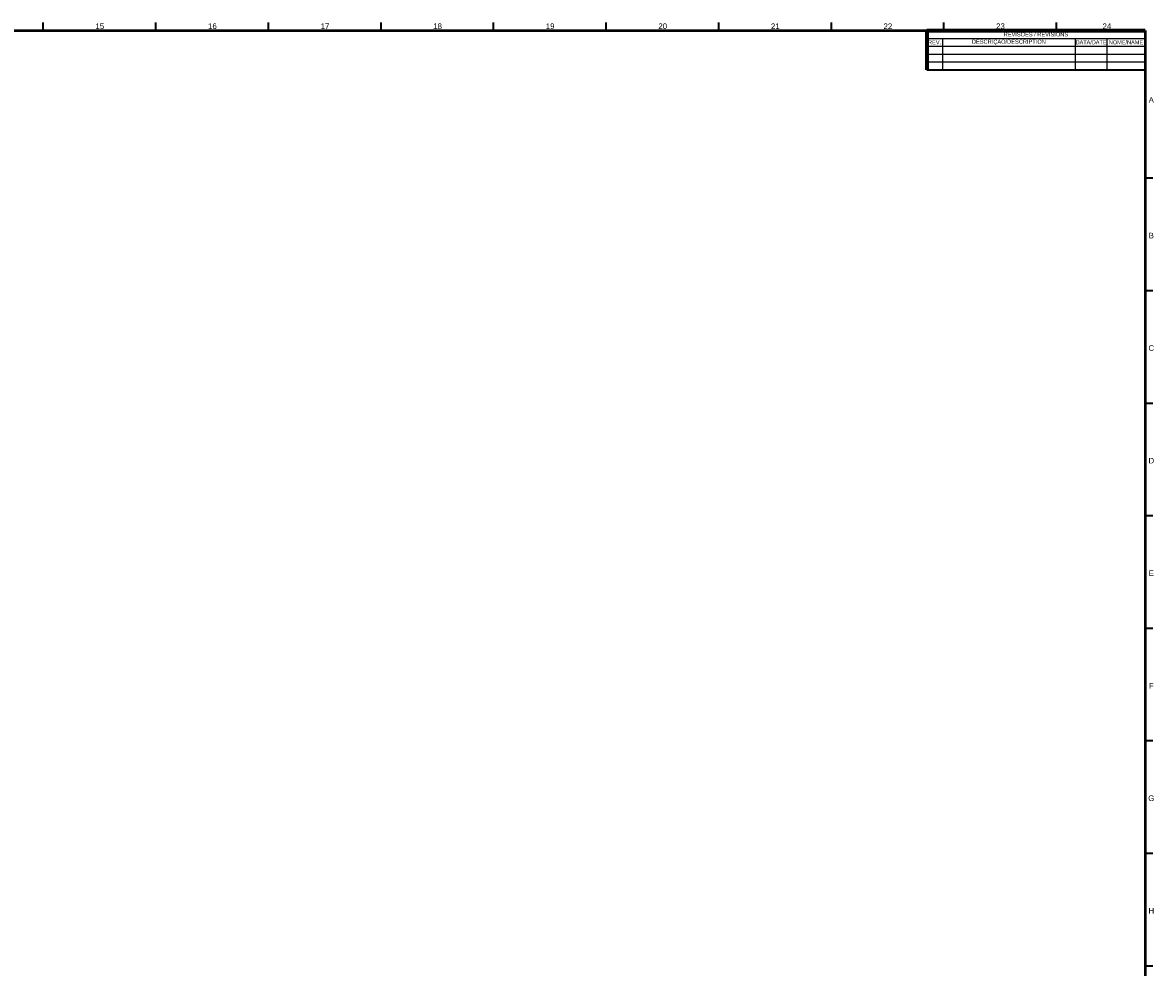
# Model space of a CAD drawing. Header units: millimetres. Extents: x 4 to 1188, y 1 to 840.
# Tile 197 of 197: x 685 to 1188, y 420 to 840. Entities that reach past the tile are written whole.
import ezdxf

# ---------------------------------------------------------------- set-up
doc = ezdxf.new("R2010")
doc.units = ezdxf.units.MM
doc.layers.add('1', color=7, linetype='Continuous')
doc.layers.add('256', color=7, linetype='Continuous')
doc.styles.add('Arial Unicode MS', font='Arial Unicode MS')

# ---------------------------------------------------------------- blocks, each defined once
blk = doc.blocks.new('TabularNote1')
at = {"layer": '1', "color": 18, "linetype": 'Continuous', "lineweight": 70}
for p, q in [((-97, 0), (-90, 0)), ((-97, 0), (-97, -3.5)), ((-90, 0), (-31, 0)), ((-31, 0), (-17, 0)), ((-17, 0), (0, 0)), ((-97, -3.5), (-97, -7)), ((-97, -7), (-97, -10.5)), ((-97, -10.5), (-97, -14)), ((-97, -14), (-97, -17.5))]:
    blk.add_line(p, q, dxfattribs=at)
at = {"layer": '1', "color": 18, "linetype": 'Continuous', "lineweight": 35}
for p, q in [((0, 0), (0, -3.5)), ((0, -3.5), (0, -7)), ((0, -7), (0, -10.5)), ((0, -10.5), (0, -14)), ((0, -14), (0, -17.5)), ((-97, -17.5), (-90, -17.5)), ((-90, -17.5), (-31, -17.5)), ((-31, -17.5), (-17, -17.5)), ((-17, -17.5), (0, -17.5))]:
    blk.add_line(p, q, dxfattribs=at)
at = {"layer": '1', "color": 18, "linetype": 'Continuous', "lineweight": 25}
for p, q in [((-97, -3.5), (-90, -3.5)), ((-90, -3.5), (-31, -3.5)), ((-90, -3.5), (-90, -7)), ((-31, -3.5), (-17, -3.5)), ((-31, -3.5), (-31, -7)), ((-17, -3.5), (0, -3.5)), ((-17, -3.5), (-17, -7)), ((-97, -7), (-90, -7)), ((-90, -7), (-31, -7)), ((-90, -7), (-90, -10.5)), ((-31, -7), (-17, -7)), ((-31, -7), (-31, -10.5)), ((-17, -7), (0, -7)), ((-17, -7), (-17, -10.5)), ((-97, -10.5), (-90, -10.5)), ((-97, -14), (-90, -14)), ((-90, -10.5), (-31, -10.5)), ((-90, -10.5), (-90, -14)), ((-90, -14), (-31, -14)), ((-90, -14), (-90, -17.5)), ((-31, -10.5), (-17, -10.5)), ((-31, -10.5), (-31, -14)), ((-31, -14), (-17, -14)), ((-31, -14), (-31, -17.5)), ((-17, -10.5), (0, -10.5)), ((-17, -10.5), (-17, -14)), ((-17, -14), (0, -14)), ((-17, -14), (-17, -17.5))]:
    blk.add_line(p, q, dxfattribs=at)
at = {"layer": '1', "color": 18, "linetype": 'Continuous', "lineweight": 13, "char_height": 1.8, "attachment_point": 5, "line_spacing_factor": 1.047437, "style": 'Arial Unicode MS'}
for s, insert in [('\\fArial Unicode MS|b0|i0;\\W0.9566;REV.', (-93.5, -5.25)), ('\\fArial Unicode MS|b0|i0;\\W1.0000;DESCRIÇÃO/DESCRIPTION', (-60.5, -5.25)), ('\\fArial Unicode MS|b0|i0;\\W1.0000;REVISÕES / REVISIONS', (-48.5, -1.75)), ('\\fArial Unicode MS|b0|i0;\\W0.8877;DATA/DATE', (-24, -5.25)), ('\\fArial Unicode MS|b0|i0;\\W0.9831;NOME/NAME', (-8.5, -5.25))]:
    blk.add_mtext(s, dxfattribs=dict(at, insert=insert))

msp = doc.modelspace()

# ---------------------------------------------------------------- linework, layer by layer
at = {"layer": '256', "color": 18, "linetype": 'Continuous', "lineweight": 35}
for p, q in [((694.5, 839.5), (694.5, 836)), ((744.5, 839.5), (744.5, 836)), ((794.5, 839.5), (794.5, 836)), ((844.5, 839.5), (844.5, 836)), ((894.5, 839.5), (894.5, 836)), ((944.5, 839.5), (944.5, 836)), ((994.5, 839.5), (994.5, 836)), ((1044.5, 839.5), (1044.5, 836)), ((1094.5, 839.5), (1094.5, 836)), ((1144.5, 839.5), (1144.5, 836)), ((1184, 770.5), (1187.5, 770.5)), ((1184, 720.5), (1187.5, 720.5)), ((1184, 670.5), (1187.5, 670.5)), ((1184, 620.5), (1187.5, 620.5)), ((1184, 570.5), (1187.5, 570.5)), ((1184, 520.5), (1187.5, 520.5)), ((1184, 470.5), (1187.5, 470.5)), ((1184, 420.5), (1187.5, 420.5))]:
    msp.add_line(p, q, dxfattribs=at)
at = {"layer": '256', "color": 18, "linetype": 'Continuous', "lineweight": 50}
for p, q in [((23, 836), (1184, 836)), ((1184, 836), (1184, 5))]:
    msp.add_line(p, q, dxfattribs=at)

# ---------------------------------------------------------------- block references
at = {"layer": '1', "color": 162, "linetype": 'Continuous', "lineweight": 70}
msp.add_blockref('TabularNote1', (1183.9999, 836.0001), dxfattribs=at)

# ---------------------------------------------------------------- texts
at = {"layer": '256', "color": 18, "linetype": 'Continuous', "lineweight": 13, "char_height": 2.5, "attachment_point": 7, "line_spacing_factor": 1.047437, "style": 'Arial Unicode MS'}
for s, insert in [('\\fArial Unicode MS|b0|i0;\\W1.0000;15', (717.8151, 836.6173)), ('\\fArial Unicode MS|b0|i0;\\W1.0000;16', (767.8151, 836.6173)), ('\\fArial Unicode MS|b0|i0;\\W1.0000;17', (817.8151, 836.6173)), ('\\fArial Unicode MS|b0|i0;\\W1.0000;18', (867.8151, 836.6173)), ('\\fArial Unicode MS|b0|i0;\\W1.0000;19', (917.8151, 836.6173)), ('\\fArial Unicode MS|b0|i0;\\W1.0000;20', (967.8151, 836.6173)), ('\\fArial Unicode MS|b0|i0;\\W1.0000;21', (1017.8151, 836.6173)), ('\\fArial Unicode MS|b0|i0;\\W1.0000;22', (1067.8151, 836.6173)), ('\\fArial Unicode MS|b0|i0;\\W1.0000;23', (1117.8151, 836.6173)), ('\\fArial Unicode MS|b0|i0;\\W1.0000;24', (1165.0651, 836.6173)), ('\\fArial Unicode MS|b0|i0;\\W1.0000;A', (1185.5928, 803.8724)), ('\\fArial Unicode MS|b0|i0;\\W1.0000;B', (1185.5928, 743.6224)), ('\\fArial Unicode MS|b0|i0;\\W1.0000;C', (1185.4964, 693.6011)), ('\\fArial Unicode MS|b0|i0;\\W1.0000;D', (1185.4964, 643.6224)), ('\\fArial Unicode MS|b0|i0;\\W1.0000;E', (1185.5928, 593.6224)), ('\\fArial Unicode MS|b0|i0;\\W1.0000;F', (1185.6908, 543.6224)), ('\\fArial Unicode MS|b0|i0;\\W1.0000;G', (1185.3992, 493.6011)), ('\\fArial Unicode MS|b0|i0;\\W1.0000;H', (1185.4964, 443.6224))]:
    msp.add_mtext(s, dxfattribs=dict(at, insert=insert))

doc.saveas('drawing.dxf')
